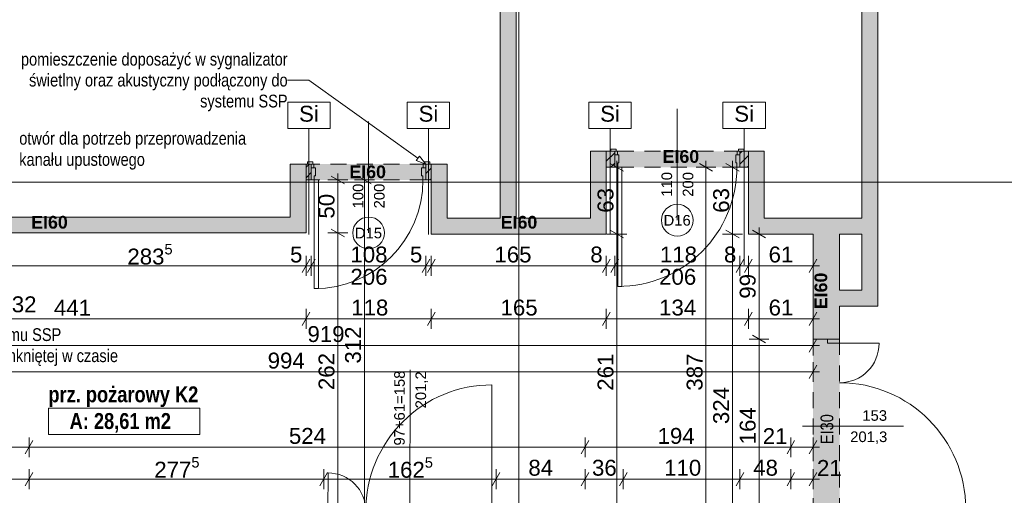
# Paper-space layout 'A-30 RZUT - PIĘTRO 0' of a CAD drawing. Header units: millimetres. Extents: x 0 to 800, y 0 to 700.
# Tile 6 of 26: x 131 to 317, y 408 to 498. Entities that reach past the tile are written whole.
import ezdxf
from ezdxf.xclip import XClip

# ---------------------------------------------------------------- set-up
doc = ezdxf.new("R2010")
doc.units = ezdxf.units.MM
doc.header["$MEASUREMENT"] = 0
doc.header["$XCLIPFRAME"] = 0
doc.linetypes.add('DASHDOTX2', pattern=[1000, 500, -250, 0, -250])
doc.linetypes.add('Przer. długie kreski', pattern=[2.5, 1.5, -1])
for name, color, linetype, lineweight, true_color in [('A_opis ścian_Nr_pióra__19', 7, 'Continuous', 5, 0x191919), ('A_opis_Nr_pióra__10', 7, 'Continuous', 13, 0x4b4b4b), ('A_opis_Nr_pióra__255', 7, 'Continuous', 15, 0x242424), ('A_opis_Nr_pióra__8', 7, 'Continuous', 13, 0x4c4c4c), ('A_osie_Nr_pióra__16', 7, 'Continuous', 5, 0x0f0f0f), ('A_ppoż proj_Nr_pióra__8', 7, 'Continuous', 13, 0x4c4c4c), ('A_ppoż_Nr_pióra__8', 7, 'Continuous', 13, 0x4c4c4c), ('A_ściany_Nr_pióra__10', 7, 'Continuous', 13, 0x4b4b4b)]:
    doc.layers.add(name, color=color, linetype=linetype, lineweight=lineweight, true_color=true_color)
for name, color, linetype in [('A_ppoż', 7, 'Continuous'), ('A_ppoż proj', 7, 'Continuous'), ('A_ściany', 7, 'Continuous'), ('A_ściany proj', 7, 'Continuous')]:
    doc.layers.add(name, color=color, linetype=linetype)
for name, color, linetype, lineweight in [('A_strefy_Nr_pióra__1', 7, 'Continuous', 20), ('A_wymiary_Nr_pióra__1', 7, 'Continuous', 20), ('A_wymiary_Nr_pióra__2', 8, 'Continuous', 13), ('A_ściany proj_Nr_pióra__1', 7, 'Continuous', 20), ('A_ściany_Nr_pióra__1', 7, 'Continuous', 20), ('Drzwi Archicad_Nr_pióra__1', 7, 'Continuous', 20), ('Drzwi Archicad_Nr_pióra__3', 252, 'Continuous', 13), ('Znaczniki drzwi Archicada_Nr_pióra__3', 252, 'Continuous', 13)]:
    doc.layers.add(name, color=color, linetype=linetype, lineweight=lineweight)
doc.styles.add('STYL_AUTOMATYCZNY_1', font='arial.ttf')
doc.styles.add('STYL_AUTOMATYCZNY_2', font='ARIALN.TTF')
doc.styles.add('STYL_AUTOMATYCZNY_3', font='arial.ttf')
doc.styles.add('STYL_AUTOMATYCZNY_4', font='arial.ttf')
doc.styles.add('STYL_AUTOMATYCZNY_5', font='arial.ttf')
doc.styles.add('STYL_AUTOMATYCZNY_6', font='ARIALN.TTF')
pattern_1 = [(45, (-3193.4131, -495.021), (-0.9899495, 0.9899495), [])]

# ---------------------------------------------------------------- blocks, each defined once
blk = doc.blocks.new('Rysunek_1_1', base_point=(-3193.41, -495.02))
at = {"layer": 'A_ppoż', "linetype": 'Continuous', "lineweight": 0, "true_color": 0x0b0b0b}
blk.add_hatch(color=28, dxfattribs=at).paths.add_polyline_path([(280.63, 404.75), (285.63, 404.75), (285.63, 437.55), (280.63, 437.55)])
at = {"layer": 'A_ppoż proj', "linetype": 'Continuous', "lineweight": 0, "true_color": 0x121212}
for points in [[(241.63, 472.95), (241.63, 469.95), (268.43, 469.95), (268.43, 472.95)], [(185.03, 470.55), (185.03, 467.55), (208.63, 467.55), (208.63, 470.55)]]:
    blk.add_hatch(color=250, dxfattribs=at).paths.add_polyline_path(points)
at = {"layer": 'A_ściany', "linetype": 'Continuous', "lineweight": 0, "true_color": 0x000000}
for points in [[(289.84, 570.79), (289.84, 446.75), (292.84, 443.75), (292.84, 570.79)], [(224.65, 460.35), (224.65, 556.19), (221.65, 556.19), (221.65, 460.35)], [(238.63, 472.95), (238.63, 460.35), (241.63, 457.35), (241.63, 472.95)], [(271.43, 460.35), (271.43, 472.95), (268.43, 472.95), (268.43, 457.35)], [(182.03, 470.55), (182.03, 460.55), (185.03, 457.55), (185.03, 470.55)], [(211.63, 460.35), (211.63, 470.55), (208.63, 470.55), (208.63, 457.35)], [(182.03, 460.55), (128.33, 460.55), (128.33, 457.95), (128.33, 457.55), (185.03, 457.55)], [(238.63, 460.35), (211.63, 460.35), (208.63, 457.35), (241.63, 457.35)], [(289.84, 460.35), (271.43, 460.35), (268.43, 457.35), (289.84, 457.35)], [(280.63, 437.55), (285.63, 437.55), (285.63, 457.35), (280.63, 457.35)], [(289.84, 446.75), (285.63, 446.75), (285.63, 443.75), (292.84, 443.75)]]:
    blk.add_hatch(color=18, dxfattribs=at).paths.add_polyline_path(points)
at = {"layer": 'A_ściany proj', "linetype": 'Continuous', "lineweight": 0, "true_color": 0x000000}
h = blk.add_hatch(dxfattribs=at)
h.set_pattern_fill('bloczki_ceramiczne_0001', color=18, style=0, pattern_type=2)
h.set_pattern_definition(pattern_1)
h.paths.add_polyline_path([(241.63, 469.95), (243.23, 469.95), (243.23, 472.95), (241.63, 472.95)])
h = blk.add_hatch(dxfattribs=at)
h.set_pattern_fill('bloczki_ceramiczne_0001', color=18, style=0, pattern_type=2)
h.set_pattern_definition(pattern_1)
h.paths.add_polyline_path([(266.83, 469.95), (268.43, 469.95), (268.43, 472.95), (266.83, 472.95)])
h = blk.add_hatch(dxfattribs=at)
h.set_pattern_fill('bloczki_ceramiczne_0001', color=18, style=0, pattern_type=2)
h.set_pattern_definition(pattern_1)
h.paths.add_polyline_path([(185.04, 467.55), (186.03, 467.55), (186.03, 470.55), (185.04, 470.55)])
h = blk.add_hatch(dxfattribs=at)
h.set_pattern_fill('bloczki_ceramiczne_0001', color=18, style=0, pattern_type=2)
h.set_pattern_definition(pattern_1)
h.paths.add_polyline_path([(207.63, 467.55), (208.63, 467.55), (208.63, 470.55), (207.63, 470.55)])
at = {"layer": 'A_opis ścian_Nr_pióra__19', "color": 250, "linetype": 'Continuous', "lineweight": 5, "ltscale": 2, "true_color": 0x191919}
for p, q in [((189.58, 482.21), (181.58, 482.21)), ((181.58, 482.21), (181.58, 477.26)), ((189.58, 477.26), (189.58, 482.21)), ((212.11, 482.21), (204.11, 482.21)), ((204.11, 482.21), (204.11, 477.26)), ((212.11, 477.26), (212.11, 482.21)), ((246.34, 482.21), (238.34, 482.21)), ((238.34, 482.21), (238.34, 477.26)), ((246.34, 477.26), (246.34, 482.21)), ((271.63, 482.21), (263.63, 482.21)), ((263.63, 482.21), (263.63, 477.26)), ((271.63, 477.26), (271.63, 482.21)), ((181.58, 477.26), (189.58, 477.26)), ((185.58, 477.26), (185.58, 457.26)), ((204.11, 477.26), (212.11, 477.26)), ((208.11, 477.26), (208.11, 457.26)), ((238.34, 477.26), (246.34, 477.26)), ((242.34, 477.26), (242.34, 457.26)), ((263.63, 477.26), (271.63, 477.26)), ((267.63, 477.26), (267.63, 451.52))]:
    blk.add_line(p, q, dxfattribs=at)
at = {"layer": 'A_opis_Nr_pióra__255', "color": 250, "linetype": 'Continuous', "lineweight": 15, "ltscale": 2, "true_color": 0x242424}
for p, q in [((185.58, 486.34), (181.56, 486.34)), ((206.11, 471.63), (185.58, 486.34)), ((205.82, 471.23), (206.41, 472.04)), ((207.63, 470.55), (206.41, 472.04)), ((207.63, 470.55), (205.82, 471.23))]:
    blk.add_line(p, q, dxfattribs=at)
at = {"layer": 'A_osie_Nr_pióra__16', "color": 250, "linetype": 'DASHDOTX2', "lineweight": 5, "ltscale": 2, "true_color": 0x0f0f0f}
for p, q in [((225.18, 526.77), (225.18, 198.32)), ((544.97, 467.13), (96.57, 467.13))]:
    blk.add_line(p, q, dxfattribs=at)
at = {"layer": 'A_strefy_Nr_pióra__1', "color": 7, "linetype": 'Continuous', "lineweight": 20, "ltscale": 2}
for p, q in [((136.46, 424.53), (136.46, 419.59)), ((136.46, 424.53), (165.02, 424.53)), ((165.02, 424.53), (165.02, 419.59)), ((136.46, 419.59), (165.02, 419.59))]:
    blk.add_line(p, q, dxfattribs=at)
at = {"layer": 'A_wymiary_Nr_pióra__1', "color": 7, "linetype": 'Continuous', "lineweight": 20, "ltscale": 2}
for p, q in [((244.88, 469.23), (242.38, 470.67)), ((261.68, 469.23), (259.18, 470.67)), ((266.68, 469.23), (264.18, 470.67)), ((192.28, 466.83), (189.78, 468.27)), ((197.28, 466.83), (194.78, 468.27)), ((189.78, 458.27), (192.28, 456.83)), ((242.38, 458.07), (244.88, 456.63)), ((264.18, 458.07), (266.68, 456.63)), ((271.68, 456.63), (269.18, 458.07)), ((185.75, 452.6), (184.31, 450.1)), ((186.75, 452.6), (185.31, 450.1)), ((208.35, 452.6), (206.91, 450.1)), ((209.35, 452.6), (207.91, 450.1)), ((242.35, 452.6), (240.91, 450.1)), ((243.95, 452.6), (242.51, 450.1)), ((267.55, 452.6), (266.11, 450.1)), ((269.15, 452.6), (267.71, 450.1)), ((279.91, 450.1), (281.35, 452.6)), ((185.75, 442.6), (184.31, 440.1)), ((209.35, 442.6), (207.91, 440.1)), ((242.35, 442.6), (240.91, 440.1)), ((269.15, 442.6), (267.71, 440.1)), ((279.91, 440.1), (281.35, 442.6)), ((269.18, 438.27), (271.68, 436.83)), ((279.91, 435.1), (281.35, 437.6)), ((279.91, 430.1), (281.35, 432.6)), ((133.55, 418.4), (132.11, 415.9)), ((238.35, 418.4), (236.91, 415.9)), ((277.15, 418.4), (275.71, 415.9)), ((279.91, 415.9), (281.35, 418.4)), ((133.55, 412.4), (132.11, 409.9)), ((189.1, 412.4), (187.66, 409.9)), ((221.57, 412.4), (220.13, 409.9)), ((238.35, 412.4), (236.91, 409.9)), ((245.55, 412.4), (244.11, 409.9)), ((267.55, 412.4), (266.11, 409.9)), ((277.15, 412.4), (275.71, 409.9)), ((279.91, 409.9), (281.35, 412.4))]:
    blk.add_line(p, q, dxfattribs=at)
at = {"layer": 'A_wymiary_Nr_pióra__2', "color": 8, "linetype": 'Continuous', "lineweight": 13, "ltscale": 2}
for p, q in [((245.51, 469.95), (241.76, 469.95)), ((243.63, 469.95), (243.63, 471.17)), ((243.63, 457.35), (243.63, 469.95)), ((262.31, 469.95), (258.56, 469.95)), ((260.43, 469.95), (260.43, 471.17)), ((260.43, 392.55), (260.43, 469.95)), ((267.31, 469.95), (263.56, 469.95)), ((265.43, 469.95), (265.43, 471.17)), ((265.43, 457.35), (265.43, 469.95)), ((191.03, 467.55), (191.03, 468.77)), ((196.03, 467.55), (196.03, 468.77)), ((192.91, 467.55), (189.16, 467.55)), ((191.03, 457.55), (191.03, 467.55)), ((197.91, 467.55), (194.16, 467.55)), ((196.03, 405.18), (196.03, 467.55)), ((270.43, 457.35), (270.43, 458.57)), ((192.91, 457.55), (189.16, 457.55)), ((191.03, 405.18), (191.03, 457.55)), ((245.51, 457.35), (241.76, 457.35)), ((243.63, 405.15), (243.63, 457.35)), ((267.31, 457.35), (263.56, 457.35)), ((265.43, 392.55), (265.43, 457.35)), ((272.31, 457.35), (268.56, 457.35)), ((270.43, 437.55), (270.43, 457.35)), ((185.03, 449.47), (185.03, 453.22)), ((186.03, 449.47), (186.03, 453.22)), ((207.63, 449.47), (207.63, 453.22)), ((208.63, 449.47), (208.63, 453.22)), ((241.63, 449.47), (241.63, 453.22)), ((243.23, 449.47), (243.23, 453.22)), ((266.83, 449.47), (266.83, 453.22)), ((268.43, 449.47), (268.43, 453.22)), ((280.63, 449.47), (280.63, 453.22)), ((128.33, 451.35), (185.03, 451.35)), ((185.03, 451.35), (186.03, 451.35)), ((186.03, 451.35), (207.63, 451.35)), ((207.63, 451.35), (208.63, 451.35)), ((208.63, 451.35), (241.63, 451.35)), ((241.63, 451.35), (243.23, 451.35)), ((243.23, 451.35), (266.83, 451.35)), ((266.83, 451.35), (268.43, 451.35)), ((268.43, 451.35), (280.63, 451.35)), ((280.63, 451.35), (281.85, 451.35)), ((185.03, 439.47), (185.03, 443.22)), ((208.63, 439.47), (208.63, 443.22)), ((241.63, 439.47), (241.63, 443.22)), ((268.43, 439.47), (268.43, 443.22)), ((280.63, 439.47), (280.63, 443.22)), ((96.83, 441.35), (185.03, 441.35)), ((185.03, 441.35), (208.63, 441.35)), ((208.63, 441.35), (241.63, 441.35)), ((241.63, 441.35), (268.43, 441.35)), ((268.43, 441.35), (280.63, 441.35)), ((280.63, 441.35), (281.85, 441.35)), ((280.63, 434.47), (280.63, 438.22)), ((96.83, 436.35), (280.63, 436.35)), ((272.31, 437.55), (268.56, 437.55)), ((270.43, 404.75), (270.43, 437.55)), ((280.63, 436.35), (281.85, 436.35)), ((280.63, 429.47), (280.63, 433.22)), ((81.83, 431.35), (280.63, 431.35)), ((280.63, 431.35), (281.85, 431.35)), ((132.83, 415.27), (132.83, 419.02)), ((237.63, 415.27), (237.63, 419.02)), ((276.43, 415.27), (276.43, 419.02)), ((280.63, 415.27), (280.63, 419.02)), ((102.14, 417.15), (132.83, 417.15)), ((132.83, 417.15), (237.63, 417.15)), ((237.63, 417.15), (276.43, 417.15)), ((276.43, 417.15), (280.63, 417.15)), ((280.63, 417.15), (281.85, 417.15)), ((132.83, 409.27), (132.83, 413.02)), ((188.38, 409.27), (188.38, 413.02)), ((220.85, 409.27), (220.85, 413.02)), ((237.63, 409.27), (237.63, 413.02)), ((244.83, 409.27), (244.83, 413.02)), ((266.83, 409.27), (266.83, 413.02)), ((276.43, 409.27), (276.43, 413.02)), ((280.63, 409.27), (280.63, 413.02)), ((102.14, 411.15), (132.83, 411.15)), ((132.83, 411.15), (188.38, 411.15)), ((188.38, 411.15), (220.85, 411.15)), ((220.85, 411.15), (237.63, 411.15)), ((237.63, 411.15), (244.83, 411.15)), ((244.83, 411.15), (266.83, 411.15)), ((266.83, 411.15), (276.43, 411.15)), ((276.43, 411.15), (280.63, 411.15)), ((280.63, 411.15), (281.85, 411.15))]:
    blk.add_line(p, q, dxfattribs=at)
at = {"layer": 'A_ściany proj_Nr_pióra__1', "color": 7, "linetype": 'Continuous', "lineweight": 20, "ltscale": 2, "flags": 128}
for points in [[(243.23, 472.95), (241.63, 472.95)], [(241.63, 472.95), (241.63, 469.95)], [(243.23, 469.95), (243.23, 472.95)], [(268.43, 472.95), (266.83, 472.95)], [(266.83, 472.95), (266.83, 469.95)], [(268.43, 469.95), (268.43, 472.95)], [(186.03, 470.55), (185.04, 470.55)], [(185.04, 470.55), (185.04, 467.55)], [(186.03, 467.55), (186.03, 470.55)], [(208.63, 470.55), (207.63, 470.55)], [(207.63, 470.55), (207.63, 467.55)], [(208.63, 467.55), (208.63, 470.55)], [(241.63, 469.95), (243.23, 469.95)], [(266.83, 469.95), (268.43, 469.95)], [(185.04, 467.55), (186.03, 467.55)], [(207.63, 467.55), (208.63, 467.55)]]:
    blk.add_lwpolyline(points, dxfattribs=at)
at = {"layer": 'A_ściany_Nr_pióra__1', "color": 7, "linetype": 'Continuous', "lineweight": 20, "ltscale": 2}
for p, q in [((243.23, 472.95), (242.49, 472.95)), ((243.23, 472.25), (243.23, 472.95)), ((243.23, 469.95), (243.23, 472.25)), ((266.83, 472.95), (267.57, 472.95)), ((266.83, 472.25), (266.83, 472.95)), ((266.83, 469.95), (266.83, 472.25)), ((186.03, 470.55), (185.29, 470.55)), ((186.03, 469.85), (186.03, 470.55)), ((186.03, 467.55), (186.03, 469.85)), ((207.63, 470.55), (208.37, 470.55)), ((207.63, 469.85), (207.63, 470.55)), ((207.63, 467.55), (207.63, 469.85)), ((280.63, 437.55), (280.63, 438.29)), ((285.63, 437.55), (285.63, 438.29)), ((283.33, 437.55), (280.63, 437.55)), ((285.63, 437.55), (283.33, 437.55))]:
    blk.add_line(p, q, dxfattribs=at)
at = {"layer": 'A_ściany_Nr_pióra__1', "color": 7, "linetype": 'Continuous', "lineweight": 20, "ltscale": 2, "flags": 128}
for points in [[(289.84, 570.79), (289.84, 460.35)], [(292.84, 443.75), (292.84, 570.79)], [(221.65, 556.19), (221.65, 460.35)], [(224.65, 460.35), (224.65, 556.19)], [(238.63, 472.95), (238.63, 460.35)], [(241.63, 472.95), (238.63, 472.95)], [(241.63, 457.35), (241.63, 472.95)], [(271.43, 472.95), (268.43, 472.95)], [(268.43, 472.95), (268.43, 457.35)], [(271.43, 460.35), (271.43, 472.95)], [(182.03, 470.55), (182.03, 460.55)], [(185.03, 470.55), (182.03, 470.55)], [(185.03, 457.55), (185.03, 470.55)], [(211.63, 470.55), (208.63, 470.55)], [(208.63, 470.55), (208.63, 457.35)], [(211.63, 460.35), (211.63, 470.55)], [(182.03, 460.55), (128.33, 460.55)], [(221.65, 460.35), (211.63, 460.35)], [(238.63, 460.35), (224.65, 460.35)], [(289.84, 460.35), (271.43, 460.35)], [(128.33, 457.55), (185.03, 457.55)], [(208.63, 457.35), (241.63, 457.35)], [(268.43, 457.35), (280.63, 457.35)], [(280.63, 457.35), (280.63, 437.55)], [(285.63, 457.35), (289.84, 457.35)], [(285.63, 446.75), (285.63, 457.35)], [(289.84, 457.35), (289.84, 446.75)], [(289.84, 446.75), (285.63, 446.75)], [(285.63, 437.55), (285.63, 443.75)], [(285.63, 443.75), (292.84, 443.75)]]:
    blk.add_lwpolyline(points, dxfattribs=at)
at = {"layer": 'A_ściany_Nr_pióra__10', "color": 251, "linetype": 'Przer. długie kreski', "lineweight": 13, "ltscale": 2, "true_color": 0x4b4b4b}
for p, q in [((280.63, 437.55), (280.63, 404.75)), ((285.63, 437.55), (285.63, 404.75))]:
    blk.add_line(p, q, dxfattribs=at)
at = {"layer": 'Drzwi Archicad_Nr_pióra__1', "color": 7, "linetype": 'Continuous', "lineweight": 20, "ltscale": 2}
for p, q in [((280.63, 437.55), (280.63, 438.29)), ((280.63, 437.55), (280.63, 438.29)), ((285.63, 437.55), (285.63, 438.29)), ((285.63, 437.55), (285.63, 438.29)), ((283.33, 437.55), (280.63, 437.55)), ((283.33, 437.55), (280.63, 437.55)), ((283.33, 437.55), (283.33, 436.75)), ((285.63, 437.55), (283.33, 437.55)), ((285.63, 437.55), (283.33, 437.55)), ((285.63, 437.55), (283.33, 437.55)), ((283.33, 436.75), (285.63, 436.75)), ((285.63, 436.75), (285.63, 437.55)), ((285.63, 436.75), (293.07, 436.75)), ((220.05, 405.15), (220.08, 428.91)), ((189.17, 405.2), (189.18, 412.31))]:
    blk.add_line(p, q, dxfattribs=at)
for centre, radius, start, end in [((285.63, 436.75), 7.44, 270, 0), ((220.05, 405.15), 23.76, 89.9126, 179.9126), ((285.63, 405.55), 23.76, 0, 90), ((189.17, 405.2), 7.12, 359.9126, 89.9126)]:
    blk.add_arc(centre, radius, start, end, dxfattribs=at)
at = {"layer": 'Drzwi Archicad_Nr_pióra__3', "color": 252, "linetype": 'Continuous', "lineweight": 13, "ltscale": 2}
for p, q in [((242.49, 472.95), (242.49, 473.33)), ((242.49, 473.33), (243.49, 473.33)), ((243.49, 472.95), (242.49, 472.95)), ((243.23, 472.95), (242.49, 472.95)), ((243.23, 472.95), (242.49, 472.95)), ((243.23, 472.25), (243.23, 472.95)), ((243.23, 472.95), (243.73, 472.95)), ((243.23, 472.25), (243.23, 472.95)), ((243.23, 472.25), (243.23, 472.95)), ((243.73, 472.25), (243.23, 472.25)), ((243.23, 472.25), (243.23, 469.95)), ((244.03, 472.25), (243.23, 472.25)), ((243.23, 469.95), (243.23, 472.25)), ((243.23, 469.95), (243.23, 472.25)), ((243.49, 473.33), (243.49, 472.95)), ((243.73, 472.95), (243.73, 472.25)), ((244.03, 470.75), (244.03, 472.25)), ((266.03, 472.25), (266.03, 470.75)), ((266.83, 472.25), (266.03, 472.25)), ((266.33, 472.25), (266.33, 472.95)), ((266.33, 472.95), (266.83, 472.95)), ((266.83, 472.25), (266.33, 472.25)), ((266.57, 473.33), (267.57, 473.33)), ((266.57, 472.95), (266.57, 473.33)), ((267.57, 472.95), (266.57, 472.95)), ((266.83, 472.95), (266.83, 472.25)), ((266.83, 472.25), (266.83, 472.95)), ((266.83, 472.25), (266.83, 472.95)), ((266.83, 472.95), (267.57, 472.95)), ((266.83, 472.95), (267.57, 472.95)), ((266.83, 469.95), (266.83, 472.25)), ((266.83, 469.95), (266.83, 472.25)), ((266.83, 469.95), (266.83, 472.25)), ((267.57, 473.33), (267.57, 472.95)), ((185.29, 470.55), (185.29, 470.93)), ((185.29, 470.93), (186.29, 470.93)), ((186.29, 470.55), (185.29, 470.55)), ((186.03, 470.55), (185.29, 470.55)), ((186.03, 470.55), (185.29, 470.55)), ((186.03, 469.85), (186.03, 470.55)), ((186.03, 470.55), (186.53, 470.55)), ((186.03, 469.85), (186.03, 470.55)), ((186.03, 469.85), (186.03, 470.55)), ((186.53, 469.85), (186.03, 469.85)), ((186.03, 469.85), (186.03, 467.55)), ((186.83, 469.85), (186.03, 469.85)), ((186.03, 467.55), (186.03, 469.85)), ((186.03, 467.55), (186.03, 469.85)), ((186.29, 470.93), (186.29, 470.55)), ((186.53, 470.55), (186.53, 469.85)), ((186.83, 468.35), (186.83, 469.85)), ((206.83, 469.85), (206.83, 468.35)), ((207.63, 469.85), (206.83, 469.85)), ((207.13, 469.85), (207.13, 470.55)), ((207.13, 470.55), (207.63, 470.55)), ((207.63, 469.85), (207.13, 469.85)), ((207.37, 470.93), (208.37, 470.93)), ((207.37, 470.55), (207.37, 470.93)), ((208.37, 470.55), (207.37, 470.55)), ((207.63, 470.55), (207.63, 469.85)), ((207.63, 469.85), (207.63, 470.55)), ((207.63, 469.85), (207.63, 470.55)), ((207.63, 470.55), (208.37, 470.55)), ((207.63, 470.55), (208.37, 470.55)), ((207.63, 467.55), (207.63, 469.85)), ((207.63, 467.55), (207.63, 469.85)), ((207.63, 467.55), (207.63, 469.85)), ((208.37, 470.93), (208.37, 470.55)), ((243.23, 469.95), (243.79, 469.95)), ((243.79, 469.95), (243.79, 470.75)), ((243.79, 470.75), (244.03, 470.75)), ((243.79, 447.47), (243.79, 469.95)), ((243.79, 469.95), (244.59, 469.95)), ((244.59, 469.95), (244.59, 447.47)), ((266.03, 470.75), (266.27, 470.75)), ((266.27, 470.75), (266.27, 469.95)), ((266.27, 469.95), (266.83, 469.95)), ((186.59, 467.55), (186.59, 468.35)), ((186.59, 468.35), (186.83, 468.35)), ((206.83, 468.35), (207.07, 468.35)), ((207.07, 468.35), (207.07, 467.55)), ((186.03, 467.55), (186.59, 467.55)), ((186.59, 447.07), (186.59, 467.55)), ((186.59, 467.55), (187.39, 467.55)), ((187.39, 467.55), (187.39, 447.07)), ((207.07, 467.55), (207.63, 467.55)), ((244.59, 447.47), (243.79, 447.47)), ((187.39, 447.07), (186.59, 447.07))]:
    blk.add_line(p, q, dxfattribs=at)
at = {"layer": 'Drzwi Archicad_Nr_pióra__3', "color": 252, "linetype": 'Przer. długie kreski', "lineweight": 13, "ltscale": 2}
for p, q in [((266.83, 472.95), (243.23, 472.95)), ((207.63, 470.55), (186.03, 470.55)), ((266.83, 469.95), (243.23, 469.95)), ((207.63, 467.55), (186.03, 467.55))]:
    blk.add_line(p, q, dxfattribs=at)
at = {"layer": 'Drzwi Archicad_Nr_pióra__3', "color": 252, "linetype": 'Continuous', "lineweight": 13, "ltscale": 2}
for centre, radius in [((243.79, 469.95), 22.48), ((186.59, 467.55), 20.48)]:
    blk.add_arc(centre, radius, 270, 0, dxfattribs=at)
at = {"layer": 'Znaczniki drzwi Archicada_Nr_pióra__3', "color": 252, "linetype": 'Continuous', "lineweight": 13, "ltscale": 2}
for p, q in [((255.03, 459.95), (255.03, 480.95)), ((196.83, 457.55), (196.83, 478.55)), ((204.65, 431.72), (204.61, 401.91)), ((297.66, 421.15), (278.62, 421.15))]:
    blk.add_line(p, q, dxfattribs=at)
at = {"layer": 'Znaczniki drzwi Archicada_Nr_pióra__3', "color": 252, "linetype": 'Continuous', "lineweight": 13, "ltscale": 2, "flags": 128}
for points in [[(252.03, 459.95, 1), (258.03, 459.95, 1)], [(193.83, 457.55, 1), (199.83, 457.55, 1)]]:
    blk.add_lwpolyline(points, format="xyb", close=True, dxfattribs=at)
at = {"layer": 'A_opis ścian_Nr_pióra__19', "color": 250, "linetype": 'Continuous', "lineweight": 5, "true_color": 0x191919, "char_height": 3, "attachment_point": 2, "style": 'STYL_AUTOMATYCZNY_1'}
for insert in [(185.58, 481.53), (208.11, 481.53), (242.34, 481.53), (267.63, 481.53)]:
    blk.add_mtext('\\A1;{\\pqc;\\fArial|b0|i0|c238|p0;\\W1.000000;Si}', dxfattribs=dict(at, insert=insert))
at = {"layer": 'A_opis_Nr_pióra__10', "color": 251, "linetype": 'Continuous', "lineweight": 13, "true_color": 0x4b4b4b, "char_height": 2.4, "width": 55.1337, "style": 'STYL_AUTOMATYCZNY_2'}
for s, insert, attachment_point, line_spacing_factor in [('\\A1;{\\pqr;\\fArial Narrow|b0|i0|c238|p0;\\W1.000000;pomieszczenie doposażyć w sygnalizator świetlny oraz akustyczny podłączony do systemu SSP}', (181.56, 486), 6, 0.985535), ('\\A1;{\\pql;\\fArial Narrow|b0|i0|c238|p0;\\W1.000000;drzwi podłączyć do systemu SSP -blokowane w pozycji zamkniętej w czasie pożaru}', (98.4, 434.05), 4, 0.99263)]:
    blk.add_mtext(s, dxfattribs=dict(at, insert=insert, attachment_point=attachment_point, line_spacing_factor=line_spacing_factor))
at = {"layer": 'A_opis_Nr_pióra__8', "color": 251, "linetype": 'Continuous', "lineweight": 13, "true_color": 0x4c4c4c, "insert": (130.96, 473.04), "char_height": 2.4, "attachment_point": 4, "line_spacing_factor": 0.996541, "style": 'STYL_AUTOMATYCZNY_2'}
blk.add_mtext('\\A1;{\\pql;\\fArial Narrow|b0|i0|c238|p0;\\W1.000000;otwór dla potrzeb przeprowadzenia \\P\\pql;\\fArial Narrow|b0|i0|c238|p0;\\W1.000000;kanału upustowego}', dxfattribs=at)
at = {"layer": 'A_ppoż proj_Nr_pióra__8', "color": 251, "linetype": 'Continuous', "lineweight": 13, "true_color": 0x4c4c4c, "char_height": 2.4, "attachment_point": 5, "style": 'STYL_AUTOMATYCZNY_3'}
for insert in [(255.7, 471.95), (196.65, 469.06), (136.66, 459.55), (225.18, 459.55)]:
    blk.add_mtext('\\A1;{\\pqc;\\fArial|b1|i0|c238|p0;\\W1.000000;EI60}', dxfattribs=dict(at, insert=insert))
at = {"layer": 'A_ppoż proj_Nr_pióra__8', "color": 251, "linetype": 'Continuous', "lineweight": 13, "true_color": 0x4c4c4c, "insert": (282.1, 446.62), "char_height": 2.4, "attachment_point": 5, "rotation": 90, "style": 'STYL_AUTOMATYCZNY_3'}
blk.add_mtext('\\A1;{\\pqc;\\fArial|b1|i0|c238|p0;\\W1.000000;EI60}', dxfattribs=at)
at = {"layer": 'A_ppoż_Nr_pióra__8', "color": 251, "linetype": 'Continuous', "lineweight": 13, "true_color": 0x4c4c4c, "insert": (283.25, 420.56), "char_height": 2.4, "attachment_point": 5, "rotation": 90, "style": 'STYL_AUTOMATYCZNY_2'}
blk.add_mtext('\\A1;{\\pqc;\\fArial Narrow|b0|i0|c238|p0;\\W1.000000;EI30}', dxfattribs=at)
at = {"layer": 'A_strefy_Nr_pióra__1', "color": 7, "linetype": 'Continuous', "lineweight": 20, "char_height": 3, "attachment_point": 1, "style": 'STYL_AUTOMATYCZNY_6'}
for s, insert in [('\\A1;{\\pql;\\fArial Narrow|b1|i0|c238|p0;\\W1.000000;prz. pożarowy K2}', (136.46, 428.63)), ('\\A1;{\\pql;\\fArial Narrow|b1|i0|c238|p0;\\W1.000000;A: 28,61 m2}', (140.46, 423.6))]:
    blk.add_mtext(s, dxfattribs=dict(at, insert=insert))
at = {"layer": 'A_wymiary_Nr_pióra__1', "color": 7, "linetype": 'Continuous', "lineweight": 20, "char_height": 3, "attachment_point": 7, "rotation": 90, "style": 'STYL_AUTOMATYCZNY_5'}
for s, insert, width in [('\\A1;{\\pql;\\fArial|b0|i0|c238|p0;\\W1.000000;50}', (190.43, 460.26), 4.5763), ('\\A1;{\\pql;\\fArial|b0|i0|c238|p0;\\W1.000000;63}', (243.03, 461.36), 4.5763), ('\\A1;{\\pql;\\fArial|b0|i0|c238|p0;\\W1.000000;63}', (264.83, 461.36), 4.5763), ('\\A1;{\\pql;\\fArial|b0|i0|c238|p0;\\W1.000000;99}', (269.83, 445.16), 4.5763), ('\\A1;{\\pql;\\fArial|b0|i0|c238|p0;\\W1.000000;312}', (195.43, 432.93), 6.8645), ('\\A1;{\\pql;\\fArial|b0|i0|c238|p0;\\W1.000000;262}', (190.43, 427.93), 6.8645), ('\\A1;{\\pql;\\fArial|b0|i0|c238|p0;\\W1.000000;387}', (259.83, 427.82), 6.8645), ('\\A1;{\\pql;\\fArial|b0|i0|c238|p0;\\W1.000000;261}', (243.03, 427.81), 6.8645), ('\\A1;{\\pql;\\fArial|b0|i0|c238|p0;\\W1.000000;324}', (264.83, 421.52), 6.8645), ('\\A1;{\\pql;\\fArial|b0|i0|c238|p0;\\W1.000000;164}', (269.83, 417.71), 6.8645)]:
    blk.add_mtext(s, dxfattribs=dict(at, insert=insert, width=width))
at = {"layer": 'A_wymiary_Nr_pióra__1', "color": 7, "linetype": 'Continuous', "lineweight": 20, "char_height": 3}
for s, insert, attachment_point, style in [('\\A1;{\\pql;\\fArial|b0|i0|c238|p0;\\W1.000000;283\\fArial|b0|i0|c238|p0;\\W1.000000;\\A1{\\H.66x;\\S5^  ;}}', (151.35, 450.73), 7, 'STYL_AUTOMATYCZNY_1'), ('\\A1;{\\pqc;\\fArial|b0|i0|c238|p0;\\W1.000000;rz. sp. = +0,32}', (120.83, 445.6), 2, 'STYL_AUTOMATYCZNY_5'), ('\\A1;{\\pql;\\fArial|b0|i0|c238|p0;\\W1.000000;277\\fArial|b0|i0|c238|p0;\\W1.000000;\\A1{\\H.66x;\\S5^  ;}}', (156.42, 410.55), 7, 'STYL_AUTOMATYCZNY_1'), ('\\A1;{\\pql;\\fArial|b0|i0|c238|p0;\\W1.000000;162\\fArial|b0|i0|c238|p0;\\W1.000000;\\A1{\\H.66x;\\S5^  ;}}', (200.43, 410.53), 7, 'STYL_AUTOMATYCZNY_1')]:
    blk.add_mtext(s, dxfattribs=dict(at, insert=insert, attachment_point=attachment_point, style=style))
at = {"layer": 'A_wymiary_Nr_pióra__1', "color": 7, "linetype": 'Continuous', "lineweight": 20, "char_height": 3, "attachment_point": 7, "style": 'STYL_AUTOMATYCZNY_5'}
for s, insert, width in [('\\A1;{\\pql;\\fArial|b0|i0|c238|p0;\\W1.000000;5}', (182.02, 451.95), 2.2882), ('\\A1;{\\pql;\\fArial|b0|i0|c238|p0;\\W1.000000;108}', (193.4, 451.95), 6.8645), ('\\A1;{\\pql;\\fArial|b0|i0|c238|p0;\\W1.000000;5}', (204.62, 451.95), 2.2882), ('\\A1;{\\pql;\\fArial|b0|i0|c238|p0;\\W1.000000;165}', (220.55, 451.95), 6.8645), ('\\A1;{\\pql;\\fArial|b0|i0|c238|p0;\\W1.000000;8}', (238.62, 451.95), 2.2882), ('\\A1;{\\pql;\\fArial|b0|i0|c238|p0;\\W1.000000;118}', (251.75, 451.95), 6.5592), ('\\A1;{\\pql;\\fArial|b0|i0|c238|p0;\\W1.000000;8}', (263.82, 451.95), 2.2882), ('\\A1;{\\pql;\\fArial|b0|i0|c238|p0;\\W1.000000;61}', (272.24, 451.95), 4.5763), ('\\A1;{\\pql;\\fArial|b0|i0|c238|p0;\\W1.000000;206}', (193.4, 447.75), 6.8645), ('\\A1;{\\pql;\\fArial|b0|i0|c238|p0;\\W1.000000;206}', (251.6, 447.75), 6.8645), ('\\A1;{\\pql;\\fArial|b0|i0|c238|p0;\\W1.000000;441}', (137.5, 441.95), 6.8645), ('\\A1;{\\pql;\\fArial|b0|i0|c238|p0;\\W1.000000;118}', (193.55, 441.95), 6.5592), ('\\A1;{\\pql;\\fArial|b0|i0|c238|p0;\\W1.000000;165}', (221.7, 441.95), 6.8645), ('\\A1;{\\pql;\\fArial|b0|i0|c238|p0;\\W1.000000;134}', (251.6, 441.95), 6.8645), ('\\A1;{\\pql;\\fArial|b0|i0|c238|p0;\\W1.000000;61}', (272.24, 441.95), 4.5763), ('\\A1;{\\pql;\\fArial|b0|i0|c238|p0;\\W1.000000;919}', (185.3, 436.95), 6.8645), ('\\A1;{\\pql;\\fArial|b0|i0|c238|p0;\\W1.000000;994}', (177.8, 431.95), 6.8645), ('\\A1;{\\pql;\\fArial|b0|i0|c238|p0;\\W1.000000;524}', (181.8, 417.75), 6.8645), ('\\A1;{\\pql;\\fArial|b0|i0|c238|p0;\\W1.000000;194}', (251.31, 417.75), 6.8645), ('\\A1;{\\pql;\\fArial|b0|i0|c238|p0;\\W1.000000;21}', (271.13, 417.75), 4.5763), ('\\A1;{\\pql;\\fArial|b0|i0|c238|p0;\\W1.000000;84}', (226.95, 411.75), 4.5763), ('\\A1;{\\pql;\\fArial|b0|i0|c238|p0;\\W1.000000;36}', (238.94, 411.75), 4.5763), ('\\A1;{\\pql;\\fArial|b0|i0|c238|p0;\\W1.000000;110}', (252.55, 411.75), 6.5592), ('\\A1;{\\pql;\\fArial|b0|i0|c238|p0;\\W1.000000;48}', (269.34, 411.75), 4.5763), ('\\A1;{\\pql;\\fArial|b0|i0|c238|p0;\\W1.000000;21}', (281.35, 411.75), 4.5763)]:
    blk.add_mtext(s, dxfattribs=dict(at, insert=insert, width=width))
at = {"layer": 'Znaczniki drzwi Archicada_Nr_pióra__3', "color": 252, "linetype": 'Continuous', "lineweight": 13, "char_height": 2, "attachment_point": 7}
for s, insert, rotation, style in [('\\A1;{\\pql;\\fArial CE|b0|i0|c238|p0;\\W1.000000;110}', (254.07, 464.38), 90, 'STYL_AUTOMATYCZNY_4'), ('\\A1;{\\pql;\\fArial CE|b0|i0|c238|p0;\\W1.000000;200}', (258.07, 464.38), 90, 'STYL_AUTOMATYCZNY_4'), ('\\A1;{\\pql;\\fArial CE|b0|i0|c238|p0;\\W1.000000;100}', (195.87, 462.18), 90, 'STYL_AUTOMATYCZNY_4'), ('\\A1;{\\pql;\\fArial CE|b0|i0|c238|p0;\\W1.000000;200}', (199.87, 462.18), 90, 'STYL_AUTOMATYCZNY_4'), ('\\A1;{\\pql;\\pt2;\\fArial|b0|i0|c238|p0;\\W1.000000;97+61=158}', (203.66, 417.47), 89.9126, 'STYL_AUTOMATYCZNY_1'), ('\\A1;{\\pql;\\pt2;\\fArial|b0|i0|c238|p0;\\W1.000000;201,2}', (208.03, 424.48), 89.9126, 'STYL_AUTOMATYCZNY_1')]:
    blk.add_mtext(s, dxfattribs=dict(at, insert=insert, rotation=rotation, style=style))
for s, insert, style in [('\\A1;{\\pql;\\fArial CE|b0|i0|c238|p0;\\W1.000000;D16}', (252.44, 458.91), 'STYL_AUTOMATYCZNY_4'), ('\\A1;{\\pql;\\fArial CE|b0|i0|c238|p0;\\W1.000000;D15}', (194.24, 456.51), 'STYL_AUTOMATYCZNY_4'), ('\\A1;{\\pql;\\pt2;\\fArial|b0|i0|c238|p0;\\W1.000000;153}', (289.91, 422.11), 'STYL_AUTOMATYCZNY_1'), ('\\A1;{\\pql;\\pt2;\\fArial|b0|i0|c238|p0;\\W1.000000;201,3}', (287.62, 417.76), 'STYL_AUTOMATYCZNY_1')]:
    blk.add_mtext(s, dxfattribs=dict(at, insert=insert, style=style))

psp = doc.layouts.new('A-30 RZUT - PIĘTRO 0')

# ---------------------------------------------------------------- block references
at = {"color": 37, "linetype": 'Continuous', "lineweight": 5, "true_color": 0x656532}
ref = psp.add_blockref('Rysunek_1_1', (-3193.41, -495.02), dxfattribs=at)
XClip(ref).set_block_clipping_path([(44.069637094, 110.5468323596), (544.9695795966, 680.7487186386)])

doc.saveas('drawing.dxf')
